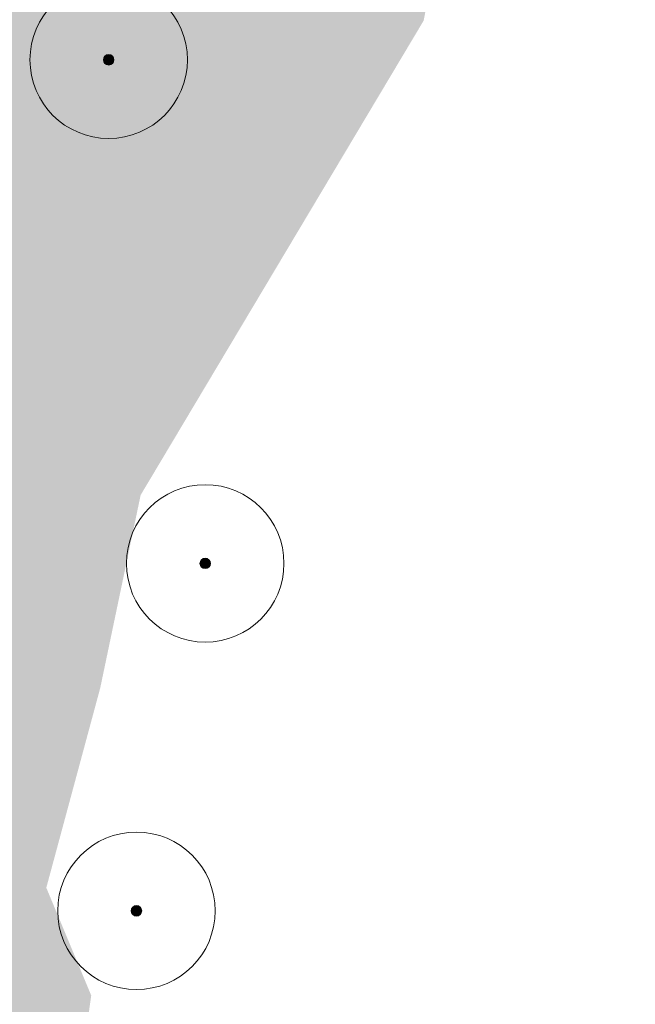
# Model space of a CAD drawing. Header units: metres. Extents: x 126075 to 126745, y 502461 to 502767.
# Tile 80 of 94: x 126687 to 126705, y 502597 to 502625. Entities that reach past the tile are written whole.
import ezdxf

# ---------------------------------------------------------------- set-up
doc = ezdxf.new("R2010")
doc.units = ezdxf.units.M
doc.layers.get('0').update_dxf_attribs({"linetype": 'CONTINUOUS'})
for name, color, linetype, lineweight in [('B-WE-GR-BOOM-S', 90, 'CONTINUOUS', 18), ('N-WE-GR-BEPLANTING-A-200', 92, 'CONTINUOUS', 18), ('N-WE-GR-GRAS-A-200', 62, 'CONTINUOUS', 18)]:
    doc.layers.add(name, color=color, linetype=linetype, lineweight=lineweight)

# ---------------------------------------------------------------- blocks, each defined once
blk = doc.blocks.new('B-SGR-BOOM_2E GROOTTE')
h = blk.add_hatch(color=256)
edge = h.paths.add_edge_path()
edge.add_arc((-0.002, 0.003), 0.15, 0, 360)
for radius in [2.25, 0.15]:
    blk.add_circle((-0.002, 0.003), radius)

msp = doc.modelspace()

# ---------------------------------------------------------------- hatches: boundary and pattern name
at = {"layer": 'N-WE-GR-BEPLANTING-A-200', "transparency": 33554559}
h = msp.add_hatch(dxfattribs=at)
h.set_pattern_fill('AGR-BEPLANTING_SOORT_01-SO', color=256, scale=0.2, pattern_type=2)
h.set_pattern_definition([(81.70981, (126552.67594, 502551.6626), (-0.18126085, 0.14310075), [0.0577352, -0.1732052]), (141.70981, (126552.67594, 502551.6626), (-0.2145593, -0.08542613), [0.0577352, -0.1732052]), (291.70981, (126552.67594, 502551.66261), (0.181260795, -0.14310082), [0.05, -0.35])])
h.paths.add_polyline_path([(126679.886, 502626.545), (126679.395, 502626.499, 0.414214), (126675.914, 502622.313), (126676.012, 502621.255, 0.414214), (126676.392, 502620.939), (126681.062, 502621.369), (126692.223, 502622.663), (126697.174, 502628.136), (126696.726, 502628.095)])
at = {"layer": 'N-WE-GR-GRAS-A-200', "transparency": 33554559}
h = msp.add_hatch(dxfattribs=at)
h.set_pattern_fill('AGR-GRAS_02-SO', color=256, scale=0.2, pattern_type=2)
h.set_pattern_definition([(21.5801, (126551.914, 502551.3593), (1.124204, 2.595413), [0.5, -1.5]), (21.5801, (126552.4955, 502552.8798), (1.124204, 2.595413), [0.5, -1.5]), (111.5801, (126551.8425, 502552.0838), (-2.595413, 1.124204), [0.5, -1.5]), (111.5801, (126552.329, 502553.029), (-2.595413, 1.124204), [0.5, -1.5]), (66.58014, (126551.771, 502552.8083), (-0.735605, 1.859808), [0.5, -2.328427]), (156.58014, (126552.9369, 502551.7639), (-1.859808, -0.735605), [0.5, -2.328427]), (48.1452, (126552.1583, 502552.1012), (1.859808, 0.7356045), [0.5, -3.972136]), (48.1452, (126552.6274, 502553.3621), (1.859808, 0.7356045), [0.5, -3.972136]), (85.0151, (126553.2159, 502551.87425), (-0.7356045, 1.859808), [0.5, -3.972136]), (85.0151, (126552.0479, 502552.3801), (-0.7356045, 1.859808), [0.5, -3.972136]), (85.0151, (126552.8828, 502552.17265), (-0.7356045, 1.859808), [0.5, -3.972136]), (138.1452, (126551.5094, 502552.3822), (-0.7356045, 1.859808), [0.5, -3.972136]), (175.0151, (126552.1756, 502551.7854), (-1.859808, -0.7356045), [0.5, -3.972136])])
edge = h.paths.add_edge_path()
edge.add_line((126698.897, 502625.192), (126703.261, 502647.971))
edge.add_line((126703.261, 502647.971), (126701.657, 502656.434))
edge.add_line((126701.657, 502656.434), (126702.683, 502667.934))
edge.add_line((126702.683, 502667.934), (126701.207, 502675.308))
edge.add_line((126701.207, 502675.308), (126704.943, 502685.836))
edge.add_line((126704.943, 502685.836), (126687.133, 502684.208))
edge.add_line((126687.133, 502684.208), (126687.406, 502681.238))
edge.add_line((126687.406, 502681.238), (126692.247, 502681.655))
edge.add_line((126692.247, 502681.655), (126697.174, 502628.136))
edge.add_line((126697.174, 502628.136), (126692.223, 502622.663))
edge.add_line((126692.223, 502622.663), (126681.062, 502621.369))
edge.add_line((126681.062, 502621.369), (126681.104, 502620.921))
edge.add_line((126681.104, 502620.921), (126682.524, 502605.491))
edge.add_line((126682.524, 502605.491), (126682.98, 502600.545))
edge.add_line((126682.98, 502600.545), (126683.021, 502600.097))
edge.add_line((126683.021, 502600.097), (126685.135, 502577.139))
edge.add_line((126685.135, 502577.139), (126684.686, 502577.097))
edge.add_line((126684.686, 502577.097), (126680.464, 502576.709))
edge.add_arc((126680.496, 502576.36), 0.35, 95.2603, 185.2603)
edge.add_line((126680.148, 502576.328), (126680.443, 502573.122))
edge.add_line((126680.443, 502573.122), (126680.643, 502570.954))
edge.add_arc((126671.669, 502545.383), 27.1, 58.1449, 70.6628, ccw=False)
edge.add_line((126685.972, 502568.401), (126688.115, 502577.354))
edge.add_line((126688.115, 502577.354), (126688.087, 502587.91))
edge.add_line((126688.087, 502587.91), (126689.399, 502597.335))
edge.add_line((126689.399, 502597.335), (126688.116, 502600.413))
edge.add_line((126688.116, 502600.413), (126689.656, 502606.119))
edge.add_line((126689.656, 502606.119), (126690.811, 502611.634))
edge.add_line((126690.811, 502611.634), (126698.897, 502625.192))

# ---------------------------------------------------------------- block references
at = {"layer": 'B-WE-GR-BOOM-S', "rotation": 3.05185605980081}
for p in [(126689.9, 502624.07), (126692.658, 502609.678), (126690.693, 502599.75)]:
    msp.add_blockref('B-SGR-BOOM_2E GROOTTE', p, dxfattribs=at)

doc.saveas('drawing.dxf')
